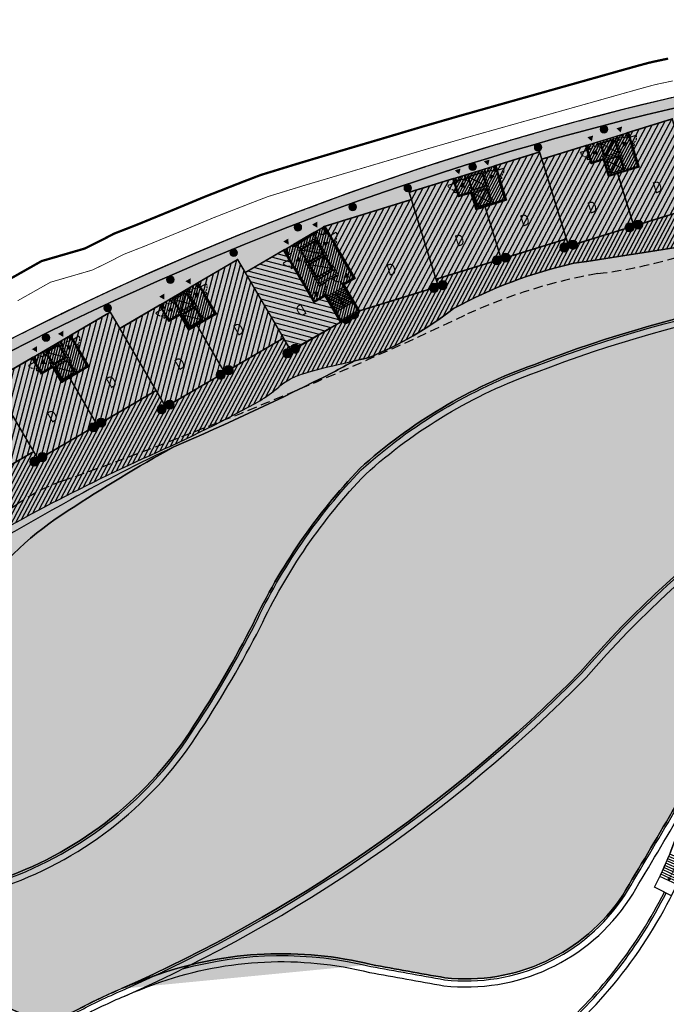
# Model space of a CAD drawing. Header units: millimetres. Extents: x -1402 to -179, y -280 to 6164.
# Tile 141 of 212: x -735 to -650, y 3326 to 3456. Entities that reach past the tile are written whole.
import ezdxf

# ---------------------------------------------------------------- set-up
doc = ezdxf.new("R2010")
doc.units = ezdxf.units.MM
for name, pattern in [('AJN-Limite', [1.25, 0.5, -0.25, 0, -0.25, 0, -0.25]), ('AJN-Projection', [0.375, 0.25, -0.125]), ('DASH', [0.35, 0.25, -0.1])]:
    doc.linetypes.add(name, pattern=pattern)
doc.layers.get('0').update_dxf_attribs({"linetype": 'CONTINUOUS'})
for name, color, linetype, lineweight in [('AJN-2-POT 100', 2, 'CONTINUOUS', 20), ('AJN-2-POT 120', 2, 'CONTINUOUS', 20), ('AJN-2-SBT-C', 2, 'CONTINUOUS', 20), ('AJN-4-PRT-C', 41, 'CONTINUOUS', 30), ('AJN-5-ASC-C', 230, 'CONTINUOUS', 30), ('AJN-7-500-A', 10, 'CONTINUOUS', 18), ('AJN-8-252-H', 252, 'CONTINUOUS', 20), ('GEO-1-LIM-V', 10, 'AJN-Limite', 25)]:
    doc.layers.add(name, color=color, linetype=linetype, lineweight=lineweight)
for name, color, linetype, true_color in [('AJN-2-SBT-H', 7, 'CONTINUOUS', 0x6e6e6e), ('AJN-9-SRF-MARINHORIZON-CIRUCLATION 100 %', 7, 'CONTINUOUS', 0xd100d1), ('AJN-9-SRF-MARINHORIZON-HOUSING DUPLEX', 7, 'CONTINUOUS', 0x96cd7e), ('AJN-9-SRF-MARINHORIZON-OVERHANGING CORRIDOR 50 %', 7, 'CONTINUOUS', 0xddb3d4), ('AJN-9-SRF-MARINHORIZON-TERRACE 0%', 7, 'CONTINUOUS', 0x139b48), ('AJN-9-SRF-MARINHORIZON-TERRACE NORTH 0%', 7, 'CONTINUOUS', 0x642165)]:
    doc.layers.add(name, color=color, linetype=linetype, true_color=true_color)
for name, color, linetype in [('AJN-2-SBT-P', 251, 'AJN-Projection'), ('AJN-2-SBT-V', 51, 'CONTINUOUS'), ('AJN-4-PRT-P', 42, 'AJN-Projection'), ('AJN-8-251-H', 251, 'CONTINUOUS'), ('AJN-8-254-H', 254, 'CONTINUOUS')]:
    doc.layers.add(name, color=color, linetype=linetype)
doc.layers.add('AJN-6-Etang', color=7, linetype='CONTINUOUS', lineweight=15, true_color=0x46a499)
doc.styles.get("Standard").update_dxf_attribs({"font": 'rs.shx', "bigfont": 'hztxt.shx'})

# ---------------------------------------------------------------- blocks, each defined once
blk = doc.blocks.new('ESCALIER COURBE')
at = {"layer": 'AJN-8-251-H', "linetype": 'Continuous'}
for p, q in [((-2.09, 1.41), (-0.2, -0.23)), ((-1.87, 1.66), (0.01, 0.01)), ((-3.17, 0.14), (-1.25, -1.46)), ((-2.96, 0.39), (-1.04, -1.21)), ((-2.74, 0.65), (-0.83, -0.97)), ((-2.53, 0.9), (-0.62, -0.72)), ((-2.31, 1.15), (-0.42, -0.48)), ((-4.01, -0.9), (-2.06, -2.46)), ((-3.8, -0.64), (-1.86, -2.21)), ((-3.59, -0.38), (-1.66, -1.96)), ((-3.38, -0.12), (-1.45, -1.71)), ((-3.42, -4.15), (-5.33, -2.54)), ((-3.21, -3.9), (-5.13, -2.3)), ((-2.99, -3.64), (-4.92, -2.05)), ((-4.51, -5.41), (-6.37, -3.75)), ((-4.29, -5.16), (-6.16, -3.51)), ((-4.07, -4.91), (-5.95, -3.27)), ((-3.85, -4.66), (-5.74, -3.03)), ((-3.63, -4.41), (-5.54, -2.78)), ((-5.17, -6.15), (-7.02, -4.46)), ((-4.95, -5.9), (-6.8, -4.22)), ((-4.73, -5.66), (-6.59, -3.99)), ((-6.31, -7.36), (-8.11, -5.62))]:
    blk.add_line(p, q, dxfattribs=at)
at = {"layer": 'AJN-8-251-H', "linetype": 'Continuous', "flags": 128}
for points in [[(-4.01, -0.9, -0.010909), (-1.87, 1.66)], [(-2.06, -2.46, -0.010871), (0, 0, -0.000061), (0.01, 0.01)]]:
    blk.add_lwpolyline(points, format="xyb", dxfattribs=at)
at = {"layer": 'AJN-8-251-H', "linetype": 'Continuous'}
for points in [[(-8.11, -5.62, 0.019637), (-4.92, -2.05, -0.004816), (-4.01, -0.9, -0.004816)], [(-6.31, -7.36, 0.019803), (-2.97, -3.61, -0.004953), (-2.06, -2.46, -0.004953)]]:
    blk.add_lwpolyline(points, format="xyb", dxfattribs=at)
at = {"layer": 'AJN-8-252-H', "flags": 128}
blk.add_lwpolyline([(-6.09, -5.3, 0.013174), (-3.94, -2.83, -0.015794), (-0.93, 0.83)], format="xyb", dxfattribs=at)
blk.add_lwpolyline([(-5.72, -5.17), (-6.09, -5.3), (-6.02, -4.91)], dxfattribs=at)
blk = doc.blocks.new('A$C70601405')
at = {"layer": 'AJN-2-SBT-H'}
h = blk.add_hatch(color=256, dxfattribs=at)
h.dxf.hatch_style = 1
edge = h.paths.add_edge_path()
edge.add_arc((0, 0), 0.5, 0, 360)
at = {"layer": 'AJN-2-POT 100', "linetype": 'Continuous'}
blk.add_circle((0, 0), 0.5, dxfattribs=at)
blk = doc.blocks.new('A$C438829D2')
at = {"layer": 'AJN-9-SRF-MARINHORIZON-HOUSING DUPLEX'}
h = blk.add_hatch(dxfattribs=at)
h.set_pattern_fill('ANSI31', color=256, scale=0.2)
h.set_pattern_definition([(45, (4492.2277, -2840.4539), (-0.449012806, 0.449012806), [])])
h.paths.add_polyline_path([(0, 12), (-5.95, 12), (-5.95, 4.1), (-7.65, 4.1), (-7.65, 0), (0, 0)])
at = {"layer": 'AJN-2-SBT-C', "const_width": 0.2, "flags": 128}
blk.add_lwpolyline([(0, 0), (-7.65, 0), (-7.65, 4.1), (-5.95, 4.1), (-5.95, 12), (0, 12)], close=True, dxfattribs=at)
at = {"layer": 'AJN-7-500-A', "insert": (-3.82, 4), "char_height": 1.5, "attachment_point": 5, "rotation": 360}
blk.add_mtext_dynamic_manual_height_columns('{\\fSwis721 LtCn BT|b0|i0|c0|p34;D}', width=58.7581, gutter_width=35.69, heights=[0], dxfattribs=at)
blk = doc.blocks.new('A$C0AB23493')
at = {"layer": 'AJN-9-SRF-MARINHORIZON-HOUSING DUPLEX'}
h = blk.add_hatch(dxfattribs=at)
h.set_pattern_fill('ANSI31', color=256, scale=0.2)
h.set_pattern_definition([(45, (492.2277, -2840.4539), (-0.4490128, 0.4490128), [])])
h.paths.add_polyline_path([(6.15, 9.6), (6.15, 12), (0, 12), (0, 0), (9, 0), (9, 7.3), (7.85, 7.3), (7.85, 9.6)])
at = {"layer": 'AJN-2-SBT-C', "const_width": 0.2, "flags": 128}
blk.add_lwpolyline([(9, 7.3), (9, 0), (0, 0), (0, 12), (6.15, 12), (6.15, 9.6), (7.85, 9.6), (7.85, 7.3)], close=True, dxfattribs=at)
at = {"layer": 'AJN-7-500-A', "insert": (4.5, 4), "char_height": 1.5, "attachment_point": 5, "rotation": 360}
blk.add_mtext_dynamic_manual_height_columns('{\\fSwis721 LtCn BT|b0|i0|c0|p34;D}', width=58.7581, gutter_width=35.69, heights=[0], dxfattribs=at)
blk = doc.blocks.new('A$C68A17C9B')
at = {"layer": 'AJN-9-SRF-MARINHORIZON-HOUSING DUPLEX'}
h = blk.add_hatch(dxfattribs=at)
h.set_pattern_fill('ANSI31', color=256, scale=0.2)
h.set_pattern_definition([(45, (471.48583, -3796.9251), (-0.44901281, 0.44901281), [])])
h.paths.add_polyline_path([(0, 12), (-6.15, 12), (-6.15, 7.3), (-9, 7.3), (-9, 0), (0, 0)])
at = {"layer": 'AJN-2-SBT-C', "const_width": 0.2, "flags": 128}
blk.add_lwpolyline([(0, 0), (-9, 0), (-9, 7.3), (-6.15, 7.3), (-6.15, 12), (0, 12)], close=True, dxfattribs=at)
at = {"layer": 'AJN-7-500-A', "insert": (-4.5, 4), "char_height": 1.5, "attachment_point": 5, "rotation": 360}
blk.add_mtext_dynamic_manual_height_columns('{\\fSwis721 LtCn BT|b0|i0|c0|p34;D}', width=58.7581, gutter_width=35.69, heights=[0], dxfattribs=at)
blk = doc.blocks.new('A$C7CC6224B')
at = {"layer": 'AJN-4-PRT-C', "linetype": 'Continuous'}
for p, q in [((-0.6, 0), (-0.6, -0.6)), ((0.6, 0), (0.6, -0.6))]:
    blk.add_line(p, q, dxfattribs=at)
at = {"layer": 'AJN-4-PRT-P'}
for centre, start, end in [((-0.6, 0), 270, 0), ((0.6, 0), 180, 270)]:
    blk.add_arc(centre, 0.6, start, end, dxfattribs=at)
blk = doc.blocks.new('A$C718F6671')
at = {"layer": 'AJN-4-PRT-C', "linetype": 'Continuous'}
for p, q in [((-1.2, 0), (-1.2, -0.3)), ((0, 0), (0, -0.9))]:
    blk.add_line(p, q, dxfattribs=at)
at = {"layer": 'AJN-4-PRT-P'}
for centre, radius, start, end in [((-1.2, 0), 0.3, 270, 0), ((0, 0), 0.9, 180, 270)]:
    blk.add_arc(centre, radius, start, end, dxfattribs=at)
blk = doc.blocks.new('A$C57D22E36')
at = {"layer": 'AJN-2-SBT-H'}
h = blk.add_hatch(color=256, dxfattribs=at)
h.dxf.hatch_style = 1
h.paths.add_polyline_path([(-1.4, 0), (-1.4, -0.2), (-1.25, -0.2), (-1.25, -0.75), (-1.05, -0.75), (-1.05, -0.2), (1.05, -0.2), (1.05, -2.3), (-1.05, -2.3), (-1.05, -1.75), (-1.25, -1.75), (-1.25, -2.3), (-2.75, -2.3), (-2.75, -1.85), (-2.95, -1.85), (-2.95, -2.5), (-1.25, -2.5), (-1.25, -4.8), (2.95, -4.8), (2.95, -1.85), (2.75, -1.85), (2.75, -4.6), (1.25, -4.6), (1.25, -4.05), (1.05, -4.05), (1.05, -4.6), (-1.05, -4.6), (-1.05, -2.5), (1.05, -2.5), (1.05, -3.05), (1.25, -3.05), (1.25, -0.2), (1.4, -0.2), (1.4, 0)])
h.paths.add_polyline_path([(-2.75, -0.2), (-2.6, -0.2), (-2.6, 0), (-2.95, 0), (-2.95, -0.65), (-2.75, -0.65)], flags=17)
h.paths.add_polyline_path([(2.75, -0.2), (2.75, -0.65), (2.95, -0.65), (2.95, 0), (2.6, 0), (2.6, -0.2)])
at = {"layer": 'AJN-9-SRF-MARINHORIZON-CIRUCLATION 100 %'}
h = blk.add_hatch(dxfattribs=at)
h.set_pattern_fill('ANSI31', color=256, scale=0.1)
h.set_pattern_definition([(45, (489.0039, -3184.60952), (-0.224506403, 0.224506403), [])])
h.paths.add_polyline_path([(-1.25, -2.5), (-1.25, -4.8), (2.95, -4.8), (2.95, 0), (-2.95, 0), (-2.95, -2.5)])
at = {"layer": 'AJN-2-SBT-C', "flags": 128}
for points in [[(-2.75, -2.3), (-1.25, -2.3), (-1.25, -1.75), (-1.05, -1.75), (-1.05, -2.3), (1.05, -2.3), (1.05, -0.2), (-1.05, -0.2), (-1.05, -0.75), (-1.25, -0.75), (-1.25, -0.2), (-1.4, -0.2), (-1.4, 0), (1.4, 0), (1.4, -0.2), (1.25, -0.2), (1.25, -3.05), (1.05, -3.05), (1.05, -2.5), (-1.05, -2.5), (-1.05, -4.6), (1.05, -4.6), (1.05, -4.05), (1.25, -4.05), (1.25, -4.6), (2.75, -4.6), (2.75, -1.85), (2.95, -1.85), (2.95, -4.8), (-1.25, -4.8), (-1.25, -2.5), (-2.95, -2.5), (-2.95, -1.85), (-2.75, -1.85)], [(-2.75, -0.65), (-2.75, -0.2), (-2.6, -0.2), (-2.6, 0), (-2.95, 0), (-2.95, -0.65)], [(2.75, -0.2), (2.6, -0.2), (2.6, 0), (2.95, 0), (2.95, -0.65), (2.75, -0.65)]]:
    blk.add_lwpolyline(points, close=True, dxfattribs=at)
at = {"layer": 'AJN-2-SBT-V'}
for p, q in [((-1.05, -0.75), (-1.05, -1.75)), ((1.05, -3.05), (1.05, -4.05))]:
    blk.add_line(p, q, dxfattribs=at)
at = {"layer": 'AJN-5-ASC-C'}
for p, q in [((-0.9, -0.35), (0.9, -2.15)), ((-0.9, -2.15), (0.9, -0.35)), ((-0.9, -4.45), (0.9, -2.65)), ((-0.9, -2.65), (0.9, -4.45))]:
    blk.add_line(p, q, dxfattribs=at)
for points in [[(-0.9, -0.35), (0.9, -0.35), (0.9, -2.15), (-0.9, -2.15)], [(-0.9, -4.45), (0.9, -4.45), (0.9, -2.65), (-0.9, -2.65)]]:
    blk.add_lwpolyline(points, close=True, dxfattribs=at)
at = {"layer": 'AJN-7-500-A', "flags": 128}
for points in [[(-2, 0.3, 0, 0.8, 0), (-2, 0.99, 0, 0, 0)], [(2, 0.3, 0, 0.8, 0), (2, 0.99, 0, 0, 0)], [(-2.45, -1.25, 0, 0.8, 0), (-1.76, -1.25, 0, 0, 0)], [(2.45, -1.25, 0, 0.8, 0), (1.76, -1.25, 0, 0, 0)]]:
    blk.add_lwpolyline(points, format="xyseb", dxfattribs=at)
at = {"layer": 'AJN-9-SRF-MARINHORIZON-CIRUCLATION 100 %', "flags": 128}
blk.add_lwpolyline([(-2.95, 0), (2.95, 0), (2.95, -4.8), (-1.25, -4.8), (-1.25, -2.5), (-2.95, -2.5)], close=True, dxfattribs=at)
at = {"xscale": -1, "rotation": 270}
blk.add_blockref('A$C718F6671', (-2.95, -0.65), dxfattribs=at)
for p in [(-2, 0), (2, 0)]:
    blk.add_blockref('A$C7CC6224B', p)
at = {"rotation": 90}
blk.add_blockref('A$C718F6671', (2.95, -0.65), dxfattribs=at)
blk = doc.blocks.new('A$C46E24FA1')
at = {"layer": 'AJN-2-SBT-V', "linetype": 'Continuous'}
for p, q in [((0, 2.34), (1.25, 2.34)), ((0, 0), (0, 2.34)), ((0, 2.08), (1.25, 2.08)), ((0, 1.82), (1.25, 1.82)), ((0, 1.56), (1.25, 1.56)), ((0, 1.3), (1.25, 1.3)), ((1.25, 2.34), (1.25, 0)), ((0, 1.04), (1.25, 1.04)), ((0, 0.78), (1.25, 0.78)), ((0, 0.52), (1.25, 0.52)), ((0, 0.26), (1.25, 0.26)), ((0, 0), (1.25, 0))]:
    blk.add_line(p, q, dxfattribs=at)
blk = doc.blocks.new('A$C34A879B5')
at = {"layer": 'AJN-2-SBT-H'}
h = blk.add_hatch(color=256, dxfattribs=at)
h.dxf.hatch_style = 1
h.paths.add_polyline_path([(-2.95, 11.8), (-2.8, 11.8), (-2.8, 12), (-3.15, 12), (-3.15, 10.55), (-2.95, 10.55)])
h.paths.add_polyline_path([(1.6, 12), (-1.6, 12), (-1.6, 11.8), (-1.45, 11.8), (-1.45, 10.55), (-1.25, 10.55), (-1.25, 11), (1.25, 11), (1.25, 8.9), (-1.25, 8.9), (-1.25, 9.35), (-1.45, 9.35), (-1.45, 5.5), (-1.25, 5.5), (-1.25, 5.6), (1.25, 5.6), (1.25, 5.5), (1.45, 5.5), (1.45, 7.05), (1.25, 7.05), (1.25, 6.6), (-1.25, 6.6), (-1.25, 8.7), (1.25, 8.7), (1.25, 8.25), (1.45, 8.25), (1.45, 11.8), (1.6, 11.8)])
h.paths.add_polyline_path([(1.25, 11.8), (1.25, 11.2), (-1.25, 11.2), (-1.25, 11.8)], flags=16)
h.paths.add_polyline_path([(1.25, 6.4), (1.25, 5.8), (-1.25, 5.8), (-1.25, 6.4)], flags=16)
h.paths.add_polyline_path([(3.15, 12), (2.8, 12), (2.8, 11.8), (2.95, 11.8), (2.95, 10.55), (3.15, 10.55)])
h.paths.add_polyline_path([(3.15, 9.35), (2.95, 9.35), (2.95, 4.2), (1.45, 4.2), (1.45, 4.3), (1.25, 4.3), (1.25, 0.2), (-1.25, 0.2), (-1.25, 4.3), (-1.45, 4.3), (-1.45, 4.2), (-2.95, 4.2), (-2.95, 9.35), (-3.15, 9.35), (-3.15, 4), (-1.45, 4), (-1.45, 0), (1.45, 0), (1.45, 4), (3.15, 4)])
at = {"layer": 'AJN-9-SRF-MARINHORIZON-CIRUCLATION 100 %'}
h = blk.add_hatch(dxfattribs=at)
h.set_pattern_fill('ANSI31', color=256, scale=0.1)
h.set_pattern_definition([(45, (470.6295, -3156.70743), (-0.224506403, 0.224506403), [])])
h.paths.add_polyline_path([(1.45, 4), (3.15, 4), (3.15, 12), (-3.15, 12), (-3.15, 4), (-1.45, 4), (-1.45, 0), (1.45, 0)])
at = {"layer": 'AJN-2-SBT-C', "flags": 128}
for points in [[(-2.95, 10.55), (-2.95, 11.8), (-2.8, 11.8), (-2.8, 12), (-3.15, 12), (-3.15, 10.55)], [(-1.25, 5.5), (-1.25, 5.6), (1.25, 5.6), (1.25, 5.5), (1.45, 5.5), (1.45, 7.05), (1.25, 7.05), (1.25, 6.6), (-1.25, 6.6), (-1.25, 8.7), (1.25, 8.7), (1.25, 8.25), (1.45, 8.25), (1.45, 11.8), (1.6, 11.8), (1.6, 12), (-1.6, 12), (-1.6, 11.8), (-1.45, 11.8), (-1.45, 10.55), (-1.25, 10.55), (-1.25, 11), (1.25, 11), (1.25, 8.9), (-1.25, 8.9), (-1.25, 9.35), (-1.45, 9.35), (-1.45, 5.5)], [(-1.25, 11.8), (1.25, 11.8), (1.25, 11.2), (-1.25, 11.2)], [(3.15, 10.55), (3.15, 12), (2.8, 12), (2.8, 11.8), (2.95, 11.8), (2.95, 10.55)], [(-3.15, 9.35), (-3.15, 4), (-1.45, 4), (-1.45, 0), (1.45, 0), (1.45, 4), (3.15, 4), (3.15, 9.35), (2.95, 9.35), (2.95, 4.2), (1.45, 4.2), (1.45, 4.3), (1.25, 4.3), (1.25, 0.2), (-1.25, 0.2), (-1.25, 4.3), (-1.45, 4.3), (-1.45, 4.2), (-2.95, 4.2), (-2.95, 9.35)], [(-1.25, 6.4), (1.25, 6.4), (1.25, 5.8), (-1.25, 5.8)]]:
    blk.add_lwpolyline(points, close=True, dxfattribs=at)
at = {"layer": 'AJN-2-SBT-V'}
for p, q in [((-1.25, 10.55), (-1.25, 9.35)), ((1.25, 8.25), (1.25, 7.05))]:
    blk.add_line(p, q, dxfattribs=at)
at = {"layer": 'AJN-5-ASC-C'}
for p, q in [((1.15, 10.9), (-1.15, 9)), ((-1.15, 10.9), (1.15, 9)), ((1.15, 6.7), (-1.15, 8.6)), ((-1.15, 6.7), (1.15, 8.6))]:
    blk.add_line(p, q, dxfattribs=at)
at = {"layer": 'AJN-5-ASC-C', "flags": 128}
for points in [[(1.15, 10.9), (1.15, 9), (-1.15, 9), (-1.15, 10.9)], [(1.15, 6.7), (1.15, 8.6), (-1.15, 8.6), (-1.15, 6.7)]]:
    blk.add_lwpolyline(points, close=True, dxfattribs=at)
at = {"layer": 'AJN-7-500-A', "flags": 128}
for points in [[(-2.2, 12.3, 0, 0.8, 0), (-2.2, 13, 0, 0, 0)], [(2.2, 12.3, 0, 0.8, 0), (2.2, 13, 0, 0, 0)], [(-2.55, 9.94, 0, 0.8, 0), (-1.85, 9.94, 0, 0, 0)], [(2.55, 9.94, 0, 0.8, 0), (1.85, 9.94, 0, 0, 0)], [(-1.85, 4.89, 0, 0.8, 0), (-2.55, 4.89, 0, 0, 0)], [(1.85, 4.89, 0, 0.8, 0), (2.55, 4.89, 0, 0, 0)]]:
    blk.add_lwpolyline(points, format="xyseb", dxfattribs=at)
at = {"layer": 'AJN-8-251-H', "flags": 128}
for points in [[(1.25, 11.8), (-1.15, 11.7), (-1.25, 11.2)], [(1.25, 6.4), (-1.15, 6.3), (-1.25, 5.8)]]:
    blk.add_lwpolyline(points, dxfattribs=at)
at = {"layer": 'AJN-9-SRF-MARINHORIZON-CIRUCLATION 100 %'}
blk.add_lwpolyline([(-3.15, 12), (3.15, 12), (3.15, 4), (1.45, 4), (1.45, 0), (-1.45, 0), (-1.45, 4), (-3.15, 4)], close=True, dxfattribs=at)
at = {"xscale": -1}
blk.add_blockref('A$C718F6671', (-2.8, 12), dxfattribs=at)
blk.add_blockref('A$C718F6671', (2.8, 12))
at = {"xscale": -1, "rotation": 270}
for p in [(-3.15, 10.55), (1.45, 5.5)]:
    blk.add_blockref('A$C718F6671', p, dxfattribs=at)
at = {"rotation": 90}
for p in [(3.15, 10.55), (-1.45, 5.5)]:
    blk.add_blockref('A$C718F6671', p, dxfattribs=at)
at = {"linetype": 'Continuous', "rotation": 180}
for p in [(0, 3.79), (1.25, 3.79)]:
    blk.add_blockref('A$C46E24FA1', p, dxfattribs=at)
at = {"layer": 'AJN-7-500-A', "insert": (0, 9.95), "char_height": 0.5, "attachment_point": 5}
blk.add_mtext_dynamic_manual_height_columns('{\\fSwis721 LtCn BT|b0|i0|c0|p34;FIRE\\PFITING}', width=11.105, gutter_width=35.69, heights=[0], dxfattribs=at)
blk = doc.blocks.new('1.20diam')
at = {"layer": 'AJN-2-SBT-H'}
h = blk.add_hatch(color=256, dxfattribs=at)
h.dxf.hatch_style = 1
edge = h.paths.add_edge_path()
edge.add_arc((0, 0), 0.6, 0, 360)
at = {"layer": 'AJN-2-POT 120', "linetype": 'Continuous'}
blk.add_circle((0, 0), 0.6, dxfattribs=at)
blk = doc.blocks.new('POT 2X1.2')
at = {"layer": 'AJN-2-POT 120', "linetype": 'Continuous', "rotation": 321.8181818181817}
for p in [(-0.6, 0), (0.6, 0)]:
    blk.add_blockref('1.20diam', p, dxfattribs=at)
blk = doc.blocks.new('A$C031E58AA')
at = {"layer": 'AJN-2-SBT-H'}
h = blk.add_hatch(color=256, dxfattribs=at)
h.dxf.hatch_style = 1
h.paths.add_polyline_path([(-0.6, 0, 1), (0.6, 0)])
at = {"layer": 'AJN-2-POT 120', "linetype": 'Continuous'}
blk.add_line((0.6, 0), (-0.6, 0), dxfattribs=at)
blk.add_arc((0, 0), 0.6, 180, 360, dxfattribs=at)
blk = doc.blocks.new('A$C4C7835BE')
for p in [(-0.6, 0), (0.6, 0)]:
    blk.add_blockref('A$C031E58AA', p)
blk = doc.blocks.new('A$C4FAB60B4')
at = {"layer": 'AJN-9-SRF-MARINHORIZON-HOUSING DUPLEX'}
h = blk.add_hatch(dxfattribs=at)
h.set_pattern_fill('ANSI31', color=256, scale=0.2, angle=-17.1663)
h.set_pattern_definition([(45, (-1142.07007, -3762.41324), (-0.44901281, 0.44901281), [])])
h.paths.add_polyline_path([(0, 0), (0, 12), (-12.05, 12), (-10.25, 4.32), (-11.91, 3.93), (-10.99, 0)])
at = {"layer": 'AJN-2-SBT-C', "const_width": 0.2, "flags": 128}
blk.add_lwpolyline([(0, 0), (0, 12), (-12.05, 12), (-10.25, 4.32), (-11.91, 3.93), (-10.99, 0)], close=True, dxfattribs=at)
at = {"layer": 'AJN-7-500-A', "insert": (-5.24, 4), "char_height": 1.5, "attachment_point": 5, "rotation": 360}
blk.add_mtext_dynamic_manual_height_columns('{\\fSwis721 LtCn BT|b0|i0|c0|p34;D}', width=58.7581, gutter_width=35.69, heights=[0], dxfattribs=at)

msp = doc.modelspace()

# ---------------------------------------------------------------- hatches: boundary and pattern name
at = {"layer": 'AJN-6-Etang', "transparency": 33554687}
h = msp.add_hatch(color=256, dxfattribs=at)
h.dxf.hatch_style = 1
h.set_gradient(color1=(39, 228, 241), rotation=300, centered=1, tint=0.757097)
edge = h.paths.add_edge_path()
edge.add_arc((-537.07, 3441.59), 11.91, 204.3464, 247.7752, ccw=False)
edge.add_arc((-396.14, 1457.59), 1984.91, 94.38535, 94.57031)
edge.add_arc((-390.95, 1393.88), 2048.83, 94.57311, 94.74733)
edge.add_arc((-573.03, 3586.39), 151.23, 268.9183, 274.7473, ccw=False)
edge.add_arc((-573.03, 3586.39), 151.23, 266.7628, 268.9183, ccw=False)
edge.add_arc((-587.12, 3337.34), 98.22, 86.7628, 102.4754)
edge.add_arc((-768.59, 4157.61), 741.89, 278.27455, 282.47536, ccw=False)
edge.add_arc((-648.62, 3364.2), 60.7, 102.567, 118.6172)
edge.add_arc((-706.64, 3454.67), 47.13, 292.175, 307.9016, ccw=False)
edge.add_arc((-776.91, 3783.57), 382.81, 283.0005, 283.2994, ccw=False)
edge.add_arc((174.6, 1813.92), 1816.1, 118.45803, 118.55892)
edge.add_arc((-870.38, 3759.86), 392.83, 293.3616, 296.7435, ccw=False)
edge.add_arc((-614.79, 3218.28), 206.66, 118.8839, 123.3913)
edge.add_arc((-706.78, 3355.88), 41.15, 121.8922, 144.7242)
edge.add_arc((-725.51, 3370.87), 17.27, 149.4437, 174.392)
edge.add_arc((-772.43, 3375.2), 29.85, 304.7622, 354.9303, ccw=False)
edge.add_arc((-698.61, 3366.45), 58.95, 195.5213, 201.6826)
edge.add_arc((-747.7, 3347.29), 6.26, 204.7452, 238.7353)
edge.add_arc((-746.73, 3348.9), 8.14, 238.7353, 265.806)
edge.add_arc((-745.64, 3363.77), 23.05, 265.806, 291.7959)
edge.add_arc((-753.55, 3388.71), 49.18, 289.5713, 327.78)
edge.add_arc((-836.77, 3444.02), 149.1, 326.8486, 332.8131)
edge.add_arc((-633.94, 3342.69), 77.66, 136.2722, 154.6878, ccw=False)
edge.add_arc((-644.2, 3345.65), 68.39, 109.5782, 132.116, ccw=False)
edge.add_arc((-604.81, 3249.09), 172.63, 89.915, 111.1578, ccw=False)
edge.add_arc((-602.09, 3530.69), 109, 268.7077, 275.5166)
edge.add_arc((-606.58, 3526.95), 105.82, 278.1314, 283.1362)
edge.add_arc((-574.26, 3378.54), 46.11, 93.6854, 100.3376, ccw=False)
edge.add_arc((-571.73, 3321.66), 103.04, 76.9888, 93.0574, ccw=False)
edge.add_arc((-575.93, 3320.15), 105.52, 69.0801, 74.9519, ccw=False)
edge.add_arc((-530.74, 3436.33), 19.14, 246.9189, 258.474)
edge.add_arc((-533.93, 3421.72), 4.2, 261.1793, 268.9072)
edge.add_arc((-533.99, 3419.26), 1.74, 269.6643, 283.9875)
edge.add_arc((-533.74, 3418.26), 0.705, 283.9875, 313.6162)
edge.add_arc((-533.58, 3418.09), 0.471, 313.6162, 348.515)
edge.add_arc((-534.23, 3418.22), 1.13, 348.515, 378.9076)
edge.add_line((-533.16, 3418.59), (-534.45, 3422.79))
edge.add_arc((-546.23, 3419.16), 12.32, 17.1164, 67.7752)
at = {"layer": 'AJN-6-Etang', "linetype": 'Continuous', "transparency": 33554687}
h = msp.add_hatch(color=256, dxfattribs=at)
h.dxf.hatch_style = 1
h.set_gradient(color1=(166, 228, 247), rotation=200, centered=1, tint=0.8, name='INVCURVED')
edge = h.paths.add_edge_path()
edge.add_arc((-539.69, 3446.38), 32.85, 259.0174, 283.7331)
edge.add_line((-531.89, 3414.47), (-533.13, 3418.23))
edge.add_arc((-533.57, 3418.06), 0.471, -70.6203, 20.1925, ccw=False)
edge.add_arc((-533.99, 3419.26), 1.74, 267.0779, 289.3427, ccw=False)
edge.add_arc((-533.93, 3421.72), 4.2, 261.1793, 267.8351, ccw=False)
edge.add_arc((-530.74, 3436.33), 19.14, 246.9189, 258.474, ccw=False)
edge.add_arc((-575.93, 3320.15), 105.52, 69.0801, 74.9519)
edge.add_arc((-571.73, 3321.66), 103.04, 76.9888, 93.0574)
edge.add_arc((-574.26, 3378.54), 46.11, 93.6854, 100.3376)
edge.add_arc((-606.58, 3526.95), 105.82, 278.1314, 283.1362, ccw=False)
edge.add_arc((-602.09, 3530.69), 109, 268.7077, 275.5166, ccw=False)
edge.add_arc((-604.81, 3249.09), 172.63, 89.915, 111.1578)
edge.add_arc((-644.2, 3345.65), 68.39, 109.5782, 132.116)
edge.add_arc((-633.94, 3342.69), 77.66, 136.2722, 154.6878)
edge.add_arc((-836.77, 3444.02), 149.1, 326.8486, 332.8131, ccw=False)
edge.add_arc((-753.55, 3388.71), 49.18, 289.5713, 327.78, ccw=False)
edge.add_arc((-745.64, 3363.77), 23.05, 265.806, 291.7959, ccw=False)
edge.add_arc((-746.73, 3348.9), 8.14, 238.7353, 265.806, ccw=False)
edge.add_arc((-747.7, 3347.29), 6.26, 204.7452, 238.7353, ccw=False)
edge.add_arc((-698.61, 3366.45), 58.95, 201.6826, 210.3253)
edge.add_arc((-722.78, 3354.06), 31.86, 213.0342, 247.3748)
edge.add_arc((-731.57, 3332.95), 9, 247.3748, 297.9607)
edge.add_arc((-691.67, 3257.77), 76.11, 113.0774, 117.9607, ccw=False)
edge.add_arc((-801.55, 3508.59), 197.73, 293.8824, 315.3027)
edge.add_arc((-561.81, 3284.38), 130.72, 83.0294, 139.3583, ccw=False)
h = msp.add_hatch(color=256, dxfattribs=at)
h.dxf.hatch_style = 1
h.set_gradient(color1=(181, 223, 247), rotation=200, centered=1, tint=0.8, name='INVCURVED')
edge = h.paths.add_edge_path()
edge.add_arc((-536.13, 3349.42), 41.77, 80.0813, 93.8135, ccw=False)
edge.add_arc((-529.97, 3384.65), 6, 8.3142, 80.0813, ccw=False)
edge.add_line((-524.03, 3385.52), (-524.82, 3390.91))
edge.add_arc((-539.66, 3388.74), 15, 8.3142, 17.1164)
edge.add_line((-525.33, 3393.16), (-531.89, 3414.47))
edge.add_arc((-539.69, 3446.38), 32.85, 259.0174, 283.7331, ccw=False)
edge.add_arc((-561.81, 3284.38), 130.72, 83.0294, 139.3583)
edge.add_arc((-801.55, 3508.59), 197.73, 293.8824, 315.3027, ccw=False)
edge.add_arc((-691.67, 3257.77), 76.11, 109.1622, 113.0774, ccw=False)
edge.add_arc((-700.39, 3282.88), 49.53, 76.1865, 109.1622, ccw=False)
edge.add_arc((6736.44, 44452.97), 41786.94, 259.764921, 259.778471)
edge.add_arc((-676.06, 3353.93), 24.85, 263.5899, 326.3376)
edge.add_arc((-2060.14, 4181.81), 1637.6, 329.07221, 329.52177)
edge.add_arc((-607.33, 3327.94), 47.56, 102.1028, 150.7305, ccw=False)
edge.add_arc((-545.96, 3128.33), 256.25, 101.2019, 106.1647, ccw=False)
edge.add_line((-595.74, 3379.7), (-581.89, 3382.07))
edge.add_arc((-618.15, 3605.27), 226.13, 279.2254, 286.4139)
edge.add_arc((-534.19, 3320.26), 70.99, 93.8135, 106.4139, ccw=False)
at = {"layer": 'AJN-8-254-H'}
h = msp.add_hatch(color=255, dxfattribs=at)
h.dxf.hatch_style = 1
h.paths.add_polyline_path([(-608.33, 3433.24, -0.068667), (-581.57, 3435.4, 0.034853), (-560.51, 3435.68, -0.001542), (-547.92, 3436.69, -0.039245), (-548.55, 3438.44, 0.106827), (-556.37, 3455.45), (-560.77, 3455.45, 0.141959), (-767.67, 3395.5, -0.246421), (-767.42, 3395.37, -0.086561), (-763.12, 3396.9, -0.805869), (-762.01, 3397.27, -0.083576), (-757.54, 3396.89, -0.656246), (-756.49, 3396.58, -0.083576), (-752.55, 3394.43, -0.656246), (-751.72, 3393.72, -0.084859), (-748.99, 3390.17, -0.661809), (-748.5, 3389.18, -0.033772), (-747.89, 3387.46, -0.072168), (-747.62, 3383.66, -0.930329), (-747.64, 3383.06, -0.018937), (-747.73, 3382.06, -0.031979), (-718.67, 3397.71, 0.022455), (-703.89, 3404.95, 0.035747), (-701.42, 3406.58, -0.01583), (-700.1, 3407.67, -0.058699), (-698.22, 3408.64, -0.032738), (-694.3, 3409.78, 0.003652), (-688.85, 3411.03, 0.068728), (-677.69, 3417.48, -0.070147), (-661.82, 3423.45, 0.018332)])
h.paths.add_polyline_path([(-747.9, 3381.09, -0.054793), (-748.8, 3378.33, -0.930329), (-749.06, 3377.79, -0.092522), (-752.03, 3373.93, -0.930329), (-752.49, 3373.54, -0.092517), (-756.76, 3371.2, -0.930329), (-757.33, 3371.03, -0.092522), (-762.19, 3370.6, -0.930329), (-762.78, 3370.68, -0.092522), (-767.39, 3372.24, -0.249493), (-767.64, 3372.11, -0.050961), (-760.71, 3364.39, -0.089979), (-756.51, 3355.4, 0.020604), (-755.41, 3350.68, 0.220658), (-742.71, 3372.36, -0.112302), (-740.38, 3379.65, -0.099954), (-728.52, 3390.83, -0.01967), (-714.61, 3399.23, 0.018604), (-728.23, 3392.26, 0.00352)])
h = msp.add_hatch(color=255, dxfattribs=at)
h.dxf.hatch_style = 1
h.paths.add_polyline_path([(-693.61, 3409.05, -0.00044), (-690.8, 3410.57, -0.002347), (-694.3, 3409.78, 0.032738), (-698.22, 3408.64, 0.058699), (-700.1, 3407.67, 0.01583), (-701.42, 3406.58, -0.035747), (-703.89, 3404.95, -0.022455), (-718.67, 3397.71, 0.031979), (-747.73, 3382.06, -0.017417), (-747.89, 3381.15, -0.011128), (-747.52, 3381.31, -0.003451), (-728.23, 3392.26, -0.018604), (-714.61, 3399.23, 0.014757)])
at = {"layer": 'AJN-9-SRF-MARINHORIZON-OVERHANGING CORRIDOR 50 %'}
h = msp.add_hatch(color=256, dxfattribs=at)
h.dxf.hatch_style = 1
h.paths.add_polyline_path([(-756.2, 3402.49), (-755.49, 3401.28, -0.129441), (-566.34, 3454.01), (-566.77, 3455.41, 0.129171)])
at = {"layer": 'AJN-9-SRF-MARINHORIZON-TERRACE 0%'}
h = msp.add_hatch(dxfattribs=at)
h.set_pattern_fill('ANSI31', color=256, scale=0.15)
h.set_pattern_definition([(62.166303, (-675.21, 136.28345), (-0.42115098, 0.22236437), [])])
h.paths.add_polyline_path([(-550.46, 3444.78), (-572.15, 3438.08), (-573.05, 3441), (-581.65, 3438.34), (-582.39, 3440.73), (-590.99, 3438.07), (-591.43, 3439.5), (-600.03, 3436.85), (-600.71, 3439.05), (-609.31, 3436.39), (-609.75, 3437.82), (-618.35, 3435.17), (-618.64, 3436.12), (-627.24, 3433.47), (-627.68, 3434.9), (-644.88, 3429.59), (-645.33, 3431.02), (-662.52, 3425.71), (-662.82, 3426.66), (-680.02, 3421.35), (-679.72, 3420.39), (-690.1, 3417.14), (-699.17, 3411.95), (-700.13, 3413.59), (-715.67, 3404.51), (-716.93, 3406.66), (-732.47, 3397.58), (-733.08, 3398.61), (-748.37, 3389.67, -0.222713), (-748.5, 3389.18, -0.033772), (-747.89, 3387.46), (-748.11, 3387.4, -0.071432), (-747.62, 3383.66, -0.930329), (-747.64, 3383.06, -0.018937), (-747.73, 3382.06, -0.031979), (-718.67, 3397.71, 0.022455), (-703.89, 3404.95, 0.035747), (-701.42, 3406.58, -0.01583), (-700.1, 3407.67, -0.058699), (-698.22, 3408.64, -0.032738), (-694.3, 3409.78, 0.003652), (-688.85, 3411.03, 0.068728), (-677.69, 3417.48, -0.070147), (-661.82, 3423.45, 0.018332), (-608.33, 3433.24, -0.068667), (-581.57, 3435.4, 0.034853), (-560.51, 3435.68, -0.001542), (-547.92, 3436.69, -0.039245), (-548.55, 3438.44, 0.037403)])
at = {"layer": 'AJN-9-SRF-MARINHORIZON-TERRACE NORTH 0%', "transparency": 33554559}
h = msp.add_hatch(color=256, dxfattribs=at)
h.dxf.hatch_style = 1
h.paths.add_polyline_path([(-755.49, 3401.28), (-754.67, 3399.88), (-739.13, 3408.97), (-738.53, 3407.93), (-722.99, 3417.02), (-721.73, 3414.86), (-706.19, 3423.95), (-705.18, 3422.23), (-694.78, 3428.3), (-683.26, 3431.86), (-683.56, 3432.81), (-666.36, 3438.13), (-666.06, 3437.17), (-648.87, 3442.48), (-648.42, 3441.05), (-631.23, 3446.36), (-630.78, 3444.93), (-620.99, 3447.96), (-620.69, 3447), (-613.29, 3449.29), (-612.85, 3447.86), (-603.05, 3450.88), (-602.37, 3448.68), (-594.97, 3450.97), (-594.53, 3449.54), (-584.54, 3452.62), (-583.81, 3450.23), (-576.59, 3452.46), (-575.71, 3449.59), (-565.91, 3452.62), (-566.34, 3454.01, 0.129441)])

# ---------------------------------------------------------------- linework, layer by layer
at = {"layer": 'AJN-2-SBT-P', "ltscale": 5}
msp.add_lwpolyline([(-598.36, 3432.62, 0.051369), (-569.35, 3436.39, -0.036908), (-555.74, 3438.44, 0.106766), (-563.56, 3455.44, 0.140121), (-767.67, 3395.5), (-766.15, 3394.71, -0.607479), (-750.25, 3380.88, -0.006356), (-735.36, 3391.62, -0.067918), (-729.35, 3394.72, 0.025046), (-675.85, 3416.77, -0.063557), (-658.68, 3422.1, 0.046928), (-647.79, 3424.39, 0.004269), (-637.32, 3427.75, -0.090146), (-630.83, 3428.65, 0.06697), (-626.05, 3429.1, -0.041752), (-604.99, 3432.13, 0.003886)], format="xyb", close=True, dxfattribs=at)
at = {"layer": 'AJN-2-SBT-V', "flags": 128}
for points in [[(-560.77, 3455.45, 0.141959), (-767.67, 3395.5, -0.246421)], [(-608.33, 3433.24, -0.018332), (-661.82, 3423.45, 0.070147), (-677.69, 3417.48, -0.068728), (-688.85, 3411.03, -0.001304), (-690.8, 3410.57, 0.00044), (-693.61, 3409.05, -0.014757), (-714.61, 3399.23, 0.01967), (-728.52, 3390.83, 0.099954), (-740.38, 3379.65, 0.10929), (-742.69, 3372.56, -0.222464), (-755.41, 3350.68, 0.026891), (-753.39, 3344.67, 0.149407), (-750.95, 3341.94, 0.11867), (-747.32, 3340.78, 0.113891), (-737.08, 3342.37, 0.168279), (-711.94, 3362.49, 0.026031), (-704.15, 3375.9, -0.080527), (-690.06, 3396.38, -0.098658), (-667.12, 3410.08, -0.092955), (-604.55, 3421.72, 0.029718)], [(-747.73, 3382.06, -0.031979), (-718.67, 3397.71, 0.022455), (-703.89, 3404.95, 0.035747), (-701.42, 3406.58, -0.01583), (-700.1, 3407.67, -0.058699), (-698.22, 3408.64, -0.032738), (-694.3, 3409.78, 0.003652), (-688.85, 3411.03, 0.068728), (-677.69, 3417.48, -0.070147), (-661.82, 3423.45, 0.018332), (-608.33, 3433.24, -0.068667)], [(-714.61, 3399.23, 0.014757), (-693.61, 3409.05, -0.00044), (-690.8, 3410.57)]]:
    msp.add_lwpolyline(points, format="xyb", dxfattribs=at)
at = {"layer": 'AJN-2-SBT-V', "linetype": 'Continuous', "flags": 128}
msp.add_lwpolyline([(-604.55, 3421.72, 0.092955), (-667.12, 3410.08, 0.098658), (-690.06, 3396.38, 0.080527), (-704.15, 3375.9, -0.026031), (-711.94, 3362.49, -0.168279), (-737.08, 3342.37, -0.113891), (-747.32, 3340.78, -0.11867), (-750.95, 3341.94, -0.149407), (-753.39, 3344.67, 0.037729), (-749.49, 3336.69, 0.150971), (-735.04, 3324.64, 0.224378), (-727.35, 3325, -0.02131), (-721.5, 3327.8, 0.093737), (-661, 3369.52, -0.250853), (-545.95, 3414.13, 0.108263)], format="xyb", dxfattribs=at)
at = {"layer": 'AJN-2-SBT-V'}
msp.add_lwpolyline([(-538.91, 3391.09, -0.05999), (-528.94, 3390.56, -0.323796), (-524.03, 3385.52), (-524.82, 3390.91, 0.038426), (-525.33, 3393.16), (-531.89, 3414.47, -0.108263), (-545.95, 3414.13, 0.250853), (-661, 3369.52, -0.093737), (-721.5, 3327.8, -0.017085), (-716.65, 3329.67, -0.144885), (-688.56, 3330.98, 0.000059), (-678.84, 3329.23, 0.280841), (-655.38, 3340.15, 0.001962), (-648.82, 3351.2, -0.215421), (-617.3, 3374.45, -0.021658), (-595.74, 3379.7), (-581.89, 3382.07, 0.031376), (-554.25, 3388.36, -0.055035)], format="xyb", close=True, dxfattribs=at)
at = {"layer": 'AJN-2-SBT-V', "linetype": 'Continuous', "flags": 128}
for points in [[(-728.52, 3390.83, -0.01967), (-714.61, 3399.23, 0.018604), (-728.23, 3392.26, 0.00352), (-747.9, 3381.09, -0.054793), (-748.8, 3378.33, -0.930329), (-749.06, 3377.79, -0.092522), (-752.03, 3373.93, -0.930329), (-752.49, 3373.54, -0.092517), (-756.76, 3371.2, -0.930329), (-757.33, 3371.03, -0.092522), (-762.19, 3370.6, -0.930329), (-762.78, 3370.68, -0.092522), (-767.39, 3372.24, -0.249493), (-767.64, 3372.11, -0.050961), (-760.71, 3364.39, -0.089979), (-756.51, 3355.4, 0.020604), (-755.41, 3350.68, 0.222464), (-742.69, 3372.56, -0.10929), (-740.38, 3379.65, -0.099954)], [(-664.07, 3322.11, 0.093893), (-649.9, 3340.52), (-651.19, 3341.17, 0.019637), (-649.2, 3345.52, -0.015726), (-647.38, 3349.96), (-646.06, 3349.37, -0.02495), (-643.88, 3353.56, -0.189198), (-617.3, 3374.45, 0.215421), (-648.82, 3351.2, -0.001962), (-655.38, 3340.15, -0.280841), (-678.84, 3329.23, -0.000059), (-688.56, 3330.98, 0.144885), (-716.65, 3329.67, 0.03841), (-727.35, 3325, -0.224378), (-735.04, 3324.64, -0.150971), (-749.49, 3336.69, 0.032866), (-732.17, 3309.76, 0.002338), (-729.35, 3306.26, 0.042539), (-724.98, 3303.41, 0.21111), (-704.95, 3300.72, 0.100205)]]:
    msp.add_lwpolyline(points, format="xyb", close=True, dxfattribs=at)
at = {"layer": 'AJN-8-251-H', "linetype": 'Continuous', "flags": 128}
for points in [[(-752.79, 3343.24, 0.088385), (-751.08, 3341.73, 0.11867), (-747.34, 3340.53, 0.113838), (-736.99, 3342.13, 0.168243), (-711.73, 3362.35, 0.026035), (-703.92, 3375.79, -0.080511), (-689.89, 3396.2, -0.098637), (-667.03, 3409.85, -0.092957), (-604.55, 3421.47, 0.029725), (-591.58, 3421.95, 0.02184), (-582.48, 3423.66, -0.028993), (-577.21, 3424.3, -0.070213), (-548.59, 3421.81, -0.025605), (-538.34, 3418.49, 0.050476), (-534.61, 3417.32, 0.034159), (-534.01, 3417.27, 0.062791), (-533.51, 3417.33, 0.130004), (-533.09, 3417.57, 0.10222), (-532.92, 3417.81)], [(-751.94, 3341.34, 0.018186), (-751.49, 3341.04, 0.11867), (-747.4, 3339.73, 0.113676), (-736.71, 3341.38, 0.168131), (-711.06, 3361.92, 0.026046), (-703.21, 3375.43, -0.080458), (-689.33, 3395.62, -0.098569), (-666.75, 3409.1, -0.09296), (-604.56, 3420.67, 0.029747), (-591.49, 3421.15, 0.021836), (-582.32, 3422.87, -0.028861), (-577.16, 3423.51, -0.070167), (-548.78, 3421.04, -0.025535), (-538.64, 3417.74, 0.050506), (-534.76, 3416.54, 0.035275), (-534.02, 3416.47, 0.063241), (-533.32, 3416.55, 0.109774), (-532.64, 3416.89)], [(-732.67, 3323.77, 0.152929), (-727.24, 3324.78, -0.021316), (-721.4, 3327.57, 0.093751), (-660.82, 3369.35, -0.250853), (-545.99, 3413.89, 0.108309), (-531.82, 3414.23)], [(-730.01, 3323.02, 0.083162), (-726.86, 3324.08, -0.021335), (-721.08, 3326.83, 0.093794), (-660.23, 3368.81, -0.250854), (-546.11, 3413.09, 0.108449), (-531.58, 3413.46)], [(-721.09, 3326.83, -0.017085), (-716.31, 3328.68, -0.145056), (-688.78, 3329.95, 0.00006), (-678.99, 3328.19, 0.281472), (-654.49, 3339.59, 0.001967), (-647.91, 3350.67, -0.215691), (-617.04, 3373.43, -0.031985), (-585.2, 3380.49, 0.003869), (-581.73, 3381.03, 0.031376), (-553.95, 3387.35, -0.055035), (-538.84, 3390.05, -0.05999), (-529.12, 3389.53, -0.323796), (-525.07, 3385.37, -0.323796)], [(-713.47, 3330.4, -0.128169), (-688.62, 3330.74, 0.000059), (-678.88, 3328.98, 0.280995), (-655.17, 3340.02, 0.001963), (-648.6, 3351.07, -0.215485), (-617.24, 3374.21, -0.021661), (-595.7, 3379.45), (-581.85, 3381.82, 0.031376), (-554.18, 3388.12, -0.055035), (-538.89, 3390.84, -0.05999), (-528.98, 3390.32, -0.323796), (-524.28, 3385.48)], [(-726.94, 3303.32, 0.013039), (-725.51, 3302.5, 0.210807), (-704.66, 3299.71, 0.100257), (-663.39, 3321.31, 0.114004), (-646.87, 3344.61, -0.015824), (-645.1, 3348.93, -0.024954), (-642.97, 3353.03, -0.189193), (-617, 3373.44)], [(-728.69, 3305.44, 0.034206), (-725.11, 3303.2, 0.211035), (-704.88, 3300.48, 0.100218), (-663.91, 3321.92, 0.093916), (-649.68, 3340.4, 0.093916)]]:
    msp.add_lwpolyline(points, format="xyb", dxfattribs=at)
at = {"layer": 'AJN-9-SRF-MARINHORIZON-OVERHANGING CORRIDOR 50 %', "flags": 128}
msp.add_lwpolyline([(-756.2, 3402.49), (-755.49, 3401.28, -0.129441), (-566.34, 3454.01), (-566.77, 3455.41, 0.129171)], format="xyb", close=True, dxfattribs=at)
at = {"layer": 'AJN-9-SRF-MARINHORIZON-TERRACE 0%', "flags": 128}
for points in [[(-747.73, 3382.06, -0.031979), (-718.67, 3397.71, 0.022455), (-703.89, 3404.95, 0.035747), (-701.42, 3406.58, -0.01583), (-700.1, 3407.67, -0.058699), (-698.22, 3408.64, -0.032738), (-694.3, 3409.78, 0.003652), (-688.85, 3411.03, 0.068728), (-677.69, 3417.48, -0.070147), (-661.82, 3423.45, 0.018332), (-608.33, 3433.24, -0.068667)], [(-645.33, 3431.02), (-662.52, 3425.71), (-662.82, 3426.66), (-680.02, 3421.35), (-679.72, 3420.39), (-690.1, 3417.14), (-699.17, 3411.95), (-700.13, 3413.59), (-715.67, 3404.51), (-716.93, 3406.66), (-732.47, 3397.58), (-733.08, 3398.61), (-748.37, 3389.67, -0.222713)]]:
    msp.add_lwpolyline(points, format="xyb", dxfattribs=at)
at = {"layer": 'AJN-9-SRF-MARINHORIZON-TERRACE NORTH 0%', "transparency": 33554559, "flags": 128}
msp.add_lwpolyline([(-566.34, 3454.01, 0.129441), (-755.49, 3401.28), (-754.67, 3399.88), (-739.13, 3408.97), (-738.53, 3407.93), (-722.99, 3417.02), (-721.73, 3414.86), (-706.19, 3423.95), (-705.18, 3422.23), (-694.78, 3428.3), (-683.26, 3431.86), (-683.56, 3432.81), (-666.36, 3438.13), (-666.06, 3437.17), (-648.87, 3442.48)], format="xyb", dxfattribs=at)
at = {"layer": 'GEO-1-LIM-V', "linetype": 'Continuous', "ltscale": 25, "const_width": 0.3}
msp.add_lwpolyline([(-649.4, 3450.44), (-651.28, 3450.04), (-652.05, 3449.86), (-653.31, 3449.52), (-656.18, 3448.72), (-659.47, 3447.79), (-661.32, 3447.27), (-665.7, 3446.04), (-670.86, 3444.59), (-676.41, 3443.03), (-681.74, 3441.49), (-687.11, 3439.89), (-691.22, 3438.68), (-694.56, 3437.69), (-698.25, 3436.59), (-703.14, 3435.09), (-705.44, 3434.21), (-710.52, 3432.22), (-715.14, 3430.3), (-719.44, 3428.54), (-722.5, 3427.35), (-724.14, 3426.49), (-726.39, 3425.38), (-732.04, 3423.74), (-736.57, 3421.18)], dxfattribs=at)
at = {"layer": 'GEO-1-LIM-V', "linetype": 'DASH', "ltscale": 5, "const_width": 0.1}
msp.add_lwpolyline([(-648.78, 3447.5), (-650.64, 3447.11), (-651.33, 3446.95), (-652.51, 3446.63), (-655.37, 3445.83), (-658.66, 3444.9), (-660.51, 3444.38), (-664.88, 3443.15), (-670.04, 3441.7), (-675.59, 3440.14), (-680.9, 3438.61), (-686.25, 3437.02), (-690.37, 3435.8), (-693.7, 3434.81), (-697.38, 3433.72), (-702.17, 3432.25), (-704.36, 3431.41), (-709.4, 3429.44), (-713.99, 3427.53), (-718.33, 3425.75), (-721.25, 3424.61), (-722.79, 3423.81), (-725.3, 3422.57), (-730.87, 3420.95), (-735.21, 3418.5)], dxfattribs=at)

# ---------------------------------------------------------------- block references
for name, p, rotation in [('A$C57D22E36', (-657.47, 3439.83), 17.16630264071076), ('A$C68A17C9B', (-645.33, 3431.02), 17.16630264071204), ('A$C0AB23493', (-662.52, 3425.71), 17.16630264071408), ('A$C68A17C9B', (-662.82, 3426.66), 17.16630264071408), ('A$C57D22E36', (-674.96, 3435.47), 17.16630264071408), ('A$C0AB23493', (-680.02, 3421.35), 17.16630264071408), ('A$C4FAB60B4', (-679.72, 3420.39), 17.16630264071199), ('A$C34A879B5', (-691.36, 3416.41), 30.32562588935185), ('A$C68A17C9B', (-700.13, 3413.59), 30.32562588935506), ('A$C57D22E36', (-713.96, 3419.41), 30.32562588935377), ('A$C0AB23493', (-715.67, 3404.51), 30.32562588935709), ('A$C68A17C9B', (-716.93, 3406.66), 30.32562588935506), ('A$C4C7835BE', (-691.36, 3416.41), 30.32562588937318), ('A$C57D22E36', (-730.76, 3412.48), 30.32562588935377), ('A$C0AB23493', (-732.47, 3397.58), 30.32562588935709), ('A$C438829D2', (-733.08, 3398.61), 30.32562588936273)]:
    msp.add_blockref(name, p, dxfattribs=dict(rotation=rotation))
at = {"xscale": -1, "rotation": 30.32562588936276}
msp.add_blockref('A$C438829D2', (-699.12, 3411.87), dxfattribs=at)
at = {"layer": 'AJN-2-POT 100'}
for p in [(-657.86, 3441.11), (-666.55, 3438.74), (-675.17, 3436.17), (-683.74, 3433.39), (-691.01, 3430.86), (-698.24, 3428.18), (-706.71, 3424.83), (-715.06, 3421.29), (-723.31, 3417.57), (-731.45, 3413.66)]:
    msp.add_blockref('A$C70601405', p, dxfattribs=at)
at = {"layer": 'AJN-2-POT 120'}
for p, rotation in [((-653.92, 3428.36), 17.16630264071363), ((-662.52, 3425.71), 17.16630264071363), ((-671.42, 3424.01), 17.16630264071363), ((-679.72, 3420.39), 17.16630264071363), ((-699.12, 3411.87), 30.32562588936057), ((-707.9, 3409.05), 30.32562588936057), ((-715.67, 3404.51), 30.32562588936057), ((-724.7, 3402.12), 30.32562588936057), ((-732.47, 3397.58), 30.32562588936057)]:
    msp.add_blockref('POT 2X1.2', p, dxfattribs=dict(at, rotation=rotation))
at = {"layer": 'AJN-2-SBT-V', "rotation": 17.16630264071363}
msp.add_blockref('ESCALIER COURBE', (-645.1, 3348.93), dxfattribs=at)

doc.saveas('drawing.dxf')
